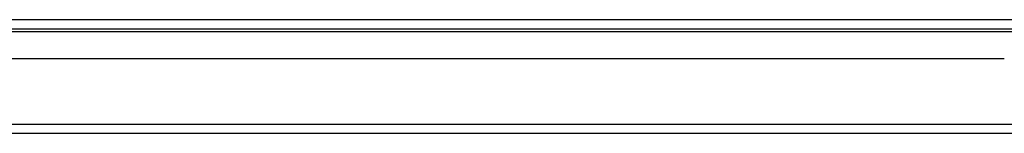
# Model space of a CAD drawing. Header units: inches. Extents: x 23 to 567, y 61 to 264.
# Tile 11 of 256: x 60.79 to 71.32, y 61.55 to 62.77. Entities that reach past the tile are written whole.
import ezdxf

# ---------------------------------------------------------------- set-up
doc = ezdxf.new("R2010")
doc.units = ezdxf.units.IN
doc.header["$MEASUREMENT"] = 0
doc.layers.add('Visible Edges(ANSI)', color=7, linetype='Continuous', lineweight=25)
doc.layers.add('Visible Tangent Edges(ANSI)', color=7, linetype='Continuous', lineweight=25)

msp = doc.modelspace()

# ---------------------------------------------------------------- linework, layer by layer
at = {"layer": 'Visible Edges(ANSI)'}
for p, q in [((23.364, 62.668), (77.166, 62.668)), ((71.323, 62.348), (59.408, 62.348)), ((77.067, 61.548), (23.462, 61.548))]:
    msp.add_line(p, q, dxfattribs=at)
at = {"layer": 'Visible Tangent Edges(ANSI)'}
for p, q in [((23.364, 62.767), (76.399, 62.767)), ((72.136, 62.637), (58.595, 62.637)), ((23.462, 61.647), (77.067, 61.647))]:
    msp.add_line(p, q, dxfattribs=at)

doc.saveas('drawing.dxf')
